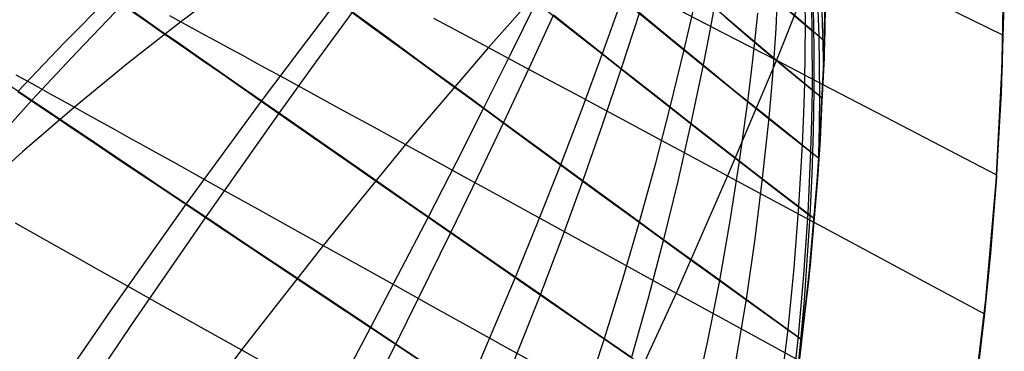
# Model space of a CAD drawing. Header units: millimetres. Extents: x -58 to 58, y -58 to 58.
# Tile 47 of 74: x 41 to 57, y -7 to -1. Entities that reach past the tile are written whole.
import ezdxf

# ---------------------------------------------------------------- set-up
doc = ezdxf.new("R2010")
doc.units = ezdxf.units.MM
doc.header["$MEASUREMENT"] = 0
doc.layers.add('Predefinito', color=5, linetype='Continuous')

msp = doc.modelspace()

# ---------------------------------------------------------------- linework, layer by layer
at = {"layer": 'Predefinito', "color": 9}
for points in [[(51.89041279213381, -16.66238459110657), (52.43461458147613, -14.86139945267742), (52.91632904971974, -13.04270370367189), (53.33498212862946, -11.20846471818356), (53.69007490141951, -9.360868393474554), (53.98118419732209, -7.502116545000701), (54.2079630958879, -5.634424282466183), (54.37014134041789, -3.760017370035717), (54.46752566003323, -1.881129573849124), (54.49999999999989, -3.09e-14)], [(54.49999999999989, -3.09e-14), (54.46752566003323, -1.881129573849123), (54.37014134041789, -3.760017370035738), (54.2079630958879, -5.634424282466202), (53.98118419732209, -7.502116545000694), (53.69007490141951, -9.36086839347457), (53.33498212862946, -11.20846471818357), (52.91632904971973, -13.04270370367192), (52.43461458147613, -14.86139945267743), (51.89041279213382, -16.66238459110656)], [(55.32092364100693, -15.6794581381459), (55.82915450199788, -13.76065069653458), (56.27085270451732, -11.82544442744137), (56.64549186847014, -9.876145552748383), (56.95262552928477, -7.915077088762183), (57.19188766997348, -5.944576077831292), (57.36299315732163, -3.966990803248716), (57.46573808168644, -1.98467799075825), (57.49999999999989, -3.15e-14)], [(57.49999999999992, -3.15e-14), (57.46573808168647, -1.984677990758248), (57.36299315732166, -3.966990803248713), (57.1918876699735, -5.944576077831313), (56.9526255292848, -7.9150770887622), (56.64549186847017, -9.876145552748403), (56.27085270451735, -11.82544442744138), (55.82915450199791, -13.7606506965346), (55.32092364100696, -15.67945813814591)]]:
    msp.add_lwpolyline(points, dxfattribs=at)
at = {"layer": 'Predefinito', "color": 9, "extrusion": (0.2617810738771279, 0.8964484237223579, 0.3575624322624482)}
msp.add_lwpolyline([(-52.60937389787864, 322.7539775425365), (-52.80705266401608, 322.9960241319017)], dxfattribs=at)
at = {"layer": 'Predefinito', "color": 9, "extrusion": (0.2809685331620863, 0.8919890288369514, 0.3541359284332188)}
msp.add_lwpolyline([(-52.51985741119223, 323.220155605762), (-52.68405380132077, 323.404757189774)], dxfattribs=at)
at = {"layer": 'Predefinito', "color": 9, "extrusion": (0.2992837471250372, 0.888136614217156, 0.348772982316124)}
msp.add_lwpolyline([(-52.44432257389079, 323.9850713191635), (-52.58110794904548, 324.1266438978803)], dxfattribs=at)
at = {"layer": 'Predefinito', "color": 9, "extrusion": (0.331819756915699, 0.8820972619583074, 0.334365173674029)}
msp.add_lwpolyline([(-52.36089603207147, 326.0664996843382), (-52.44649982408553, 326.142589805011)], dxfattribs=at)
at = {"layer": 'Predefinito', "color": 9, "extrusion": (0.3582635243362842, 0.8781446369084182, 0.3170319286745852)}
msp.add_lwpolyline([(-52.37911278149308, 328.5533705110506), (-52.41524813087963, 328.5814506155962)], dxfattribs=at)
at = {"layer": 'Predefinito', "color": 9}
for points in [[(54.38141989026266, 3.593009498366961, 349.2697768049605), (54.38130278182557, 3.517156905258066, 349.3254835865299), (54.38127125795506, 3.330610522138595, 349.456119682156), (54.3815000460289, 3.140416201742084, 349.5803646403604), (54.38190893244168, 2.946704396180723, 349.6981154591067), (54.38241770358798, 2.749605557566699, 349.8092691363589), (54.3829513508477, 2.549258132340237, 349.9137214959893), (54.3834498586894, 2.345815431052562, 350.0113608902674), (54.38385550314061, 2.139430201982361, 350.1020731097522), (54.38411056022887, 1.930255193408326, 350.1857439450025), (54.38413722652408, 1.824534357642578, 350.2248493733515), (54.38408254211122, 1.718047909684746, 350.2620878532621), (54.38388415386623, 1.503720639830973, 350.3311695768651), (54.38382546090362, 1.289158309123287, 350.3934003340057), (54.38421652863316, 1.076245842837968, 350.4491913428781), (54.3851797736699, 0.8662040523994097, 350.499187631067), (54.38664009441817, 0.6591969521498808, 350.5442282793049), (54.39110711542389, 0.2554857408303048, 350.6222518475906), (54.46079543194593, -2.065362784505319, 351.0447897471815)], [(54.80637788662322, 0.9359205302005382, 34.79391160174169), (53.66649697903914, -1.922274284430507, 34.3926548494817), (52.84689331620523, -3.8642903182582, 34.14261977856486), (51.9826518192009, -5.834346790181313, 33.91639602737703), (50.13180176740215, -9.847697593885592, 33.53538248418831)], [(54.80637788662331, 0.9359205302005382, 345.2060883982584), (53.66649697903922, -1.922274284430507, 345.6073451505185), (52.84689331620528, -3.8642903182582, 345.8573802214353), (51.98265181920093, -5.834346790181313, 346.0836039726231), (50.1318017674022, -9.847697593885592, 346.4646175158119)], [(40.74896052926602, 0.3521523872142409, 43.93632223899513), (40.99459870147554, 0.1825336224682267, 43.34710941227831), (41.25103442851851, 0.0053088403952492, 42.76785859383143), (41.51764338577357, -0.1790984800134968, 42.19955874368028), (41.79377262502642, -0.3702309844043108, 41.64274511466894), (42.07883059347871, -0.567660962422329, 41.09722573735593), (42.3722850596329, -0.7710094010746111, 40.5628987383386), (42.67360379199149, -0.9798972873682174, 40.03966224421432), (42.98221783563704, -1.19391835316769, 39.52745272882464), (43.29758506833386, -1.41269158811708, 39.02615042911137), (43.61921350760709, -1.635875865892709, 38.53556911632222), (43.94661117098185, -1.863130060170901, 38.05552256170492), (44.27928607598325, -2.094113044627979, 37.58582453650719), (44.61674624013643, -2.328483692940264, 37.12628881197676), (45.30405441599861, -2.806023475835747, 36.23695934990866), (46.00630197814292, -3.294054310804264, 35.38482478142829), (46.72277175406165, -3.791833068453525, 34.56721431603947), (47.45180270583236, -4.298058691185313, 33.78269602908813), (48.19173379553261, -4.811430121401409, 33.02983799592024), (48.94090741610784, -5.33068204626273, 32.30712622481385), (49.697684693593, -5.854637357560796, 31.6129039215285), (50.46102439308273, -6.382369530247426, 30.94510821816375), (51.2310146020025, -6.913459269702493, 30.30162140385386)], [(54.00783854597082, -7.307766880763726, 351.5558768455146), (54.08024078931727, -6.629987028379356, 351.4894886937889), (54.14127065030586, -5.954453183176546, 351.4172735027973), (54.23478654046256, -4.541123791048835, 351.2465912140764), (54.26741635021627, -3.830646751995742, 351.1504836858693), (54.29139410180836, -3.117521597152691, 351.0444781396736), (54.30433463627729, -2.410883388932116, 350.925688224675), (54.30260201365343, -1.726043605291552, 350.7956242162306), (54.26918502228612, 0.3673993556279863, 350.3996219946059)], [(40.84906997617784, 0.2707580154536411, 336.329724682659), (41.09421817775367, 0.1014372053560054, 336.9022530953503), (41.34952558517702, -0.0750514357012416, 337.4647567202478), (41.61435849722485, -0.2582688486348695, 338.0164840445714), (41.88806328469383, -0.4477437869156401, 338.5573367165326), (42.17014021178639, -0.6431202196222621, 339.0874034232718), (42.46008954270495, -0.8440421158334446, 339.6067728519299), (42.75740886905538, -1.050146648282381, 340.1155308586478), (43.06160155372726, -1.261081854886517, 340.6137975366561), (43.37217651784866, -1.476508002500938, 341.1017129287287), (43.68864268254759, -1.696085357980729, 341.57941707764), (44.0105089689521, -1.919474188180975, 342.0470500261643), (44.33728429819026, -2.146334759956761, 342.5047518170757), (45.00359776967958, -2.609112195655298, 343.3909220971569), (45.68492684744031, -3.082492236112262, 344.2403638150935), (46.38030770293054, -3.565606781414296, 345.0557828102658), (47.08835033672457, -4.057323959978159, 345.8387043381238), (47.80766474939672, -4.556511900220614, 346.5906536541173), (48.5367245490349, -5.061985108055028, 347.3130558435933), (49.27390308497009, -5.572564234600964, 348.0073305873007), (50.01767115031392, -6.08714464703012, 348.6750692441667), (50.7678100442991, -6.605187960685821, 349.3184234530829), (51.52434650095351, -7.126286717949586, 349.9392094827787)], [(54.49998220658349, 1.2629656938e-06, 29.15981495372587), (54.48083119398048, -1.444681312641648, 29.02284692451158), (54.40244776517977, -3.259104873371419, 28.81622298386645), (54.35920455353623, -3.914712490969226, 28.74750851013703), (54.23574429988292, -5.360237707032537, 28.61054726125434), (54.0565983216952, -6.937744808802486, 28.47409870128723), (53.79984280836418, -8.707758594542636, 28.33849774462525), (53.63074549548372, -9.694910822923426, 28.27120147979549), (53.42604488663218, -10.76596024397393, 28.20437369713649), (53.176229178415, -11.93887928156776, 28.13817824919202), (52.86792067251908, -13.23749108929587, 28.07286261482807), (52.47341692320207, -14.72374765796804, 28.00758058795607), (51.96851244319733, -16.41712427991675, 27.94428852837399)], [(54.00783854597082, -7.307766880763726, 351.5558768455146), (54.14177127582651, -6.238415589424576, 351.4667205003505), (54.24847551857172, -5.229849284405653, 351.3771077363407), (54.33221690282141, -4.272921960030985, 351.2874489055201), (54.39416063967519, -3.39444308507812, 351.1975370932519), (54.46943638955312, -1.823789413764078, 351.0170602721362), (54.49994748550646, 3.7693871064e-06, 350.8373402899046)], [(55.13747908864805, -16.31280504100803, 349.9999992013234), (55.50955951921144, -14.99795992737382, 350.0000047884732), (55.85028316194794, -13.67463991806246, 350.0000007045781), (56.15946510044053, -12.34360075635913, 349.9999688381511), (56.43692729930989, -11.0055915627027, 350.0000275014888), (56.68249519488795, -9.661508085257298, 350.0001587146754), (56.89605590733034, -8.311968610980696, 349.9999003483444), (57.07735909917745, -6.958812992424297, 349.9993648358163), (57.22664618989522, -5.600086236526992, 350.0011943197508), (57.36723242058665, -3.905207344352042, 350.0003431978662), (57.46073920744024, -2.124488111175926, 349.9917280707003), (57.49816792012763, -0.4590052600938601, 350.0203088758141), (57.4998668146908, -0.1237590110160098, 350.0138908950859), (57.4999999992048, 0.0003023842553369, 350.0083022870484)], [(50.21680728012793, -0.140588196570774, 39.43650929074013), (48.82219120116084, -1.706867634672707, 39.03773832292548), (47.42981943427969, -3.338017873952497, 38.67694307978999), (46.04479254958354, -5.032893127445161, 38.35412356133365), (44.67209744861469, -6.790194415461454, 38.06927976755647), (43.31619779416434, -8.607329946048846, 37.82241169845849)], [(50.21680728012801, -0.140588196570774, 340.5634907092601), (48.82219120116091, -1.706867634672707, 340.9622616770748), (47.42981943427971, -3.338017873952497, 341.3230569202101), (46.04479254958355, -5.032893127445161, 341.6458764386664), (44.67209744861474, -6.790194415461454, 341.9307202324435), (43.31619779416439, -8.607329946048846, 342.1775883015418)], [(53.70969079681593, -0.2043229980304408, 30.32916556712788), (53.65704328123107, -1.387611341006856, 30.05617632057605), (53.62480614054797, -1.878400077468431, 29.95067081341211), (53.58413584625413, -2.381671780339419, 29.85135282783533), (53.53688573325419, -2.891342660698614, 29.75902168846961), (53.42965124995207, -3.908457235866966, 29.5923641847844), (53.30458798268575, -4.921168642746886, 29.44340486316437), (53.15741488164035, -5.936232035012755, 29.30922509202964), (52.98507971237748, -6.958268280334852, 29.18927922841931)], [(44.56203652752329, -0.5928935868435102, 44.84469726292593), (43.64889626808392, -1.27371601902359, 44.66837677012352), (42.74764774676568, -1.978989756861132, 44.50174663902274), (41.85925618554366, -2.708646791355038, 44.3447602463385), (40.98462065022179, -3.462581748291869, 44.19724264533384), (40.12438224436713, -4.240711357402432, 44.05920677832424)], [(44.56203652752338, -0.5928935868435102, 335.1553027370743), (43.64889626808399, -1.27371601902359, 335.3316232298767), (42.74764774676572, -1.978989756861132, 335.4982533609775), (41.85925618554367, -2.708646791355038, 335.6552397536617), (40.98462065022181, -3.462581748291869, 335.8027573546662), (40.12438224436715, -4.240711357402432, 335.9407932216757)], [(54.1404192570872, -0.5905987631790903, 29.62799392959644), (54.14808072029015, -1.311812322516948, 29.47694911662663), (54.13897219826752, -2.304164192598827, 29.27906685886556), (54.12273209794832, -2.818151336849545, 29.18827680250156), (54.09982310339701, -3.338356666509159, 29.10453625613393), (54.04023499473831, -4.375626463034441, 28.95451055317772), (53.9613965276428, -5.407256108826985, 28.82134509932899), (53.85900628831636, -6.440249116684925, 28.70239542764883), (53.72988124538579, -7.479424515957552, 28.59734775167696)], [(52.32719567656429, -0.785583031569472, 348.2196054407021), (52.22066638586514, -1.261974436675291, 348.3393554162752), (52.10810423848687, -1.744813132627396, 348.4524163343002), (51.87344873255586, -2.710468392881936, 348.6595735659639), (51.62523071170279, -3.674911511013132, 348.8473532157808), (51.35927032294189, -4.64410104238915, 349.019159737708), (51.07286594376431, -5.622036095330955, 349.1759619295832), (50.7678100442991, -6.605187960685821, 349.3184234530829), (50.44540674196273, -7.591226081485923, 349.4479586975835)], [(54.24907559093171, -0.6866308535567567, 29.45597087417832), (54.26530856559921, -1.412407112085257, 29.30835651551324), (54.26792516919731, -2.410384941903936, 29.11481542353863), (54.25765154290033, -2.927078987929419, 29.02622731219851), (54.24069728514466, -3.449931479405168, 28.94469292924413), (54.19278002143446, -4.492263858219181, 28.79891565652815), (54.12528618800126, -5.52864219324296, 28.66975934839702), (54.03391486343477, -6.566123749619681, 28.55465661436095), (53.91545192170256, -7.609574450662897, 28.45336015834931)], [(54.35514767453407, -0.7820293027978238, 29.28901828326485), (54.37926494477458, -1.512433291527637, 29.14519312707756), (54.39272249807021, -2.516001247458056, 28.95631950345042), (54.38801251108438, -3.035323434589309, 28.87003672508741), (54.3717494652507, -3.736759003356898, 28.76561868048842)], [(55.94291004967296, -0.7452665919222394, 32.27820009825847), (57.48045871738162, -1.498954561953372, 30.0000000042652)], [(55.94291004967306, -0.7452665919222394, 347.7217999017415), (57.48045871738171, -1.498954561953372, 349.9999999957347)], [(42.67360379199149, -0.9798972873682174, 40.03966224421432), (41.90504461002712, -1.777253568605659, 39.82244239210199), (41.14413480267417, -2.592389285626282, 39.61970469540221), (40.3913056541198, -3.425095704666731, 39.4310876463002)], [(42.46008954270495, -0.8440421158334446, 339.6067728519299), (41.67952737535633, -1.635459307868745, 339.8235441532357), (40.90722423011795, -2.445186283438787, 340.0259611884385)], [(46.27194229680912, -0.9269253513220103, 342.9288365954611), (45.63831003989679, -1.761133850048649, 343.1680147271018), (45.00359776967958, -2.609112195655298, 343.3909220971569), (43.73505162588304, -4.342273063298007, 343.7904571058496), (42.47011100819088, -6.123883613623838, 344.1330785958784), (41.21461632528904, -7.948042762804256, 344.4225815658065)], [(49.62788180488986, -0.9422124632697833, 345.7342956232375), (49.18847663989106, -1.83133322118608, 345.9731648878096), (48.73946099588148, -2.729033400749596, 346.194889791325), (48.27854184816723, -3.6383139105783, 346.400665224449), (47.80766474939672, -4.556511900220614, 346.5906536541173), (46.84040042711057, -6.414322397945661, 346.9273480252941), (45.84148961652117, -8.30036419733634, 347.2127898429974)], [(46.27194229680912, -0.9269253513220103, 342.9288365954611), (46.87033777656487, -1.362787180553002, 343.790892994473), (47.48180918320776, -1.809171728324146, 344.6217878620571), (48.10522682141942, -2.264960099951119, 345.4227203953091), (48.73946099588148, -2.729033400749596, 346.194889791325), (49.38323352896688, -3.200182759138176, 346.9393826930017), (50.03513727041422, -3.677135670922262, 347.6572891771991), (50.69385506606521, -4.158685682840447, 348.349894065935), (51.35927032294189, -4.64410104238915, 349.019159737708), (52.03148167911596, -5.132770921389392, 349.6667671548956), (52.70982222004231, -5.623881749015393, 350.2934588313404), (53.39361737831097, -6.116638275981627, 350.9000655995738), (54.08218070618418, -6.610296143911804, 351.4874822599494)], [(51.06879468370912, -0.88901085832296, 347.009315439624), (50.73540055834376, -1.815314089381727, 347.2443776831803), (50.39219559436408, -2.742958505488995, 347.4591735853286), (50.03513727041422, -3.677135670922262, 347.6572891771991), (49.66173028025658, -4.621373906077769, 347.839874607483), (49.27390308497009, -5.572564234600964, 348.0073305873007), (48.45935230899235, -7.489699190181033, 348.3017111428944)], [(49.62788180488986, -0.9422124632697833, 345.7342956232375), (50.17745904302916, -1.375364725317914, 346.5017621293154), (50.73540055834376, -1.815314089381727, 347.2443776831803), (51.3007168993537, -2.260690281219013, 347.9630718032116), (51.87344873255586, -2.710468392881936, 348.6595735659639), (52.45380320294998, -3.163728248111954, 349.3353990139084), (53.04125463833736, -3.619400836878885, 349.9911763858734), (53.63524636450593, -4.076435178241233, 350.6276450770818), (54.23516547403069, -4.533849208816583, 351.2456571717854)], [(51.06879468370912, -0.88901085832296, 347.009315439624), (51.58448783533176, -1.314531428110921, 347.7416135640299), (52.10810423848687, -1.744813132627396, 348.4524163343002), (52.6399261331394, -2.178738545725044, 349.14314072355), (53.17951485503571, -2.615071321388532, 349.8143598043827), (53.7263813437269, -3.052592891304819, 350.4667720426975), (54.27994343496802, -3.490167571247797, 351.101218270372)], [(53.68208174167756, -0.907989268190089, 30.16516871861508), (54.47658690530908, -1.597230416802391, 29.0066245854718)], [(57.49207923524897, -0.9543716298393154, 29.98561256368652), (57.44709182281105, -2.466098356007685, 30.00957490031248), (57.3541084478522, -4.093439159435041, 29.99998179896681), (57.26739724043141, -5.16674107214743, 29.98733793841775), (57.16177652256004, -6.227463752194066, 29.98305772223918), (57.03772033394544, -7.276564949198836, 29.98701120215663)], [(46.53641184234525, -1.107602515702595, 36.69424835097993), (45.92124409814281, -1.950212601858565, 36.45745689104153), (45.30405441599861, -2.806023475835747, 36.23695934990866), (44.06776993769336, -4.552997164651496, 35.84216430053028), (42.83134112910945, -6.346066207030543, 35.50395455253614), (41.60058744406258, -8.179463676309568, 35.21838191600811)], [(46.53641184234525, -1.107602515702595, 36.69424835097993), (47.1534008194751, -1.557632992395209, 35.82789349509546), (47.78371768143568, -2.018248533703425, 34.99320429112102), (48.42597541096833, -2.488147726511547, 34.18911640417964), (49.07878699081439, -2.96602915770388, 33.41456549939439), (49.74075240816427, -3.450583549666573, 32.66839723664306), (50.41045640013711, -3.940514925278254, 31.94928238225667), (51.08703590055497, -4.434742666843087, 31.25543835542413), (51.77065434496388, -4.932624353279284, 30.58489803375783), (52.4610555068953, -5.433416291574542, 29.93641868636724), (53.15741488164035, -5.936232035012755, 29.30922509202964), (54.09730191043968, -6.613127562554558, 28.50109837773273)], [(51.3626423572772, -1.120567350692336, 32.57555890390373), (51.05749023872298, -2.058188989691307, 32.34788577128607), (50.74145625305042, -2.996371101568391, 32.14032227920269), (50.41045640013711, -3.940514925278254, 31.94928238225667), (50.06190132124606, -4.894343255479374, 31.77363086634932), (49.697684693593, -5.854637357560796, 31.6129039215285), (48.92661250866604, -7.788243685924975, 31.33115893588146)], [(52.62150997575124, -1.028555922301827, 31.34999144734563), (52.53049683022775, -1.510962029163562, 31.23463459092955), (52.4332482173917, -1.999923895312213, 31.12604086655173), (52.22838151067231, -2.977420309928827, 30.92768712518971), (52.00891890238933, -3.952938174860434, 30.74842116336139), (51.77065434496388, -4.932624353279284, 30.58489803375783), (51.51078152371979, -5.920674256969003, 30.4362102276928), (51.2310146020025, -6.913459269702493, 30.30162140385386)], [(51.3626423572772, -1.120567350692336, 32.57555890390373), (51.8937258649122, -1.558105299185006, 31.84002740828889), (52.4332482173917, -1.999923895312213, 31.12604086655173), (52.98116970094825, -2.444778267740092, 30.43258173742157), (53.53688573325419, -2.891342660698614, 29.75902168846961), (54.38320586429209, -3.566068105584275, 28.78335546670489)], [(51.89522004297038, -1.005653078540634, 36.81513896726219), (52.77143179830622, -1.458730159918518, 35.58166638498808), (53.66649697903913, -1.922274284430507, 34.3926548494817), (54.57641579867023, -2.394064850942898, 33.24321871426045), (55.49863979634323, -2.872687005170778, 32.12997176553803), (56.4309833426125, -3.356927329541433, 31.04990264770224), (57.3712608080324, -3.845572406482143, 30.00000000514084)], [(51.89522004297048, -1.005653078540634, 343.184861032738), (52.77143179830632, -1.458730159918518, 344.4183336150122), (53.66649697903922, -1.922274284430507, 345.6073451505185), (54.57641579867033, -2.394064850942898, 346.7567812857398), (55.49863979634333, -2.872687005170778, 347.8700282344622), (56.4309833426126, -3.356927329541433, 348.950097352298), (57.3712608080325, -3.845572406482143, 349.9999999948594)], [(53.34752565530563, -1.131023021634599, 349.5018352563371), (53.29935159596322, -1.615291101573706, 349.6123650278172), (53.2426599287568, -2.112002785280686, 349.7168278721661), (53.17951485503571, -2.615071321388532, 349.8143598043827), (53.04125463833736, -3.619400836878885, 349.9911763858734), (52.88611292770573, -4.620138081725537, 350.1498634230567), (52.70982222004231, -5.623881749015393, 350.2934588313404), (52.50944732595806, -6.635054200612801, 350.4226219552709), (52.28651250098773, -7.649782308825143, 350.5382905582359)], [(52.62150997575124, -1.028555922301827, 31.34999144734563), (53.11880869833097, -1.45270976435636, 30.6407097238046), (53.62480614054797, -1.878400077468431, 29.95067081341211), (54.44002973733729, -2.555870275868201, 28.89645587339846)], [(53.83895578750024, -1.054139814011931, 350.0723067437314), (54.29830861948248, -1.44898390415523, 350.7402565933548)], [(43.45781651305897, -1.170281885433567, 45.09169119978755), (43.64889626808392, -1.273716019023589, 44.66837677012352), (43.84652491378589, -1.380866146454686, 44.25115953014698), (44.0504711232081, -1.491600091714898, 43.84001276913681), (44.26048624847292, -1.605774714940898, 43.43485717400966), (44.47632164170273, -1.723246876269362, 43.03561343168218), (44.69772865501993, -1.843873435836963, 42.64220222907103), (44.9244586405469, -1.967511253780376, 42.25454425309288), (45.39289293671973, -2.223248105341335, 41.49617072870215), (45.87963534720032, -2.489312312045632, 40.75985835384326), (46.38269668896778, -2.764558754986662, 40.04497262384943), (46.9000877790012, -3.047842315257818, 39.35087903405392), (47.42981943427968, -3.338017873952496, 38.67694307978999), (47.97011618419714, -3.634065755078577, 38.02249394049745), (48.5200574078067, -3.93546805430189, 37.38671553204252), (49.07893619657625, -4.241832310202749, 36.76875545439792), (49.64604564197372, -4.552766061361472, 36.16776130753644), (50.22067883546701, -4.867876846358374, 35.58288069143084), (50.80212886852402, -5.186772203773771, 35.0132612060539), (51.9826518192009, -5.834346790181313, 33.91639602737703), (53.18242956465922, -6.49261125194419, 32.87083250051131), (54.39815853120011, -7.159731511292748, 31.8721810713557)], [(43.45781651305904, -1.170281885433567, 334.9083088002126), (43.64889626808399, -1.273716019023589, 335.3316232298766), (43.84652491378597, -1.380866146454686, 335.7488404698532), (44.05047112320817, -1.491600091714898, 336.1599872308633), (44.26048624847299, -1.605774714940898, 336.5651428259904), (44.47632164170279, -1.723246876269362, 336.9643865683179), (44.69772865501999, -1.843873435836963, 337.3577977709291), (44.92445864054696, -1.967511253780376, 337.7454557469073), (45.39289293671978, -2.223248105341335, 338.5038292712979), (45.87963534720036, -2.489312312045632, 339.2401416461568), (46.3826966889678, -2.764558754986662, 339.9550273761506), (46.90008777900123, -3.047842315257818, 340.6491209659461), (47.4298194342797, -3.338017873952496, 341.32305692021), (47.97011618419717, -3.634065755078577, 341.9775060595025), (48.52005740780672, -3.93546805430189, 342.6132844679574), (49.07893619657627, -4.241832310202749, 343.2312445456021), (49.64604564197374, -4.552766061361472, 343.8322386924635), (50.22067883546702, -4.867876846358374, 344.4171193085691), (50.80212886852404, -5.186772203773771, 344.9867387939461), (51.98265181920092, -5.834346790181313, 346.083603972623), (53.18242956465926, -6.49261125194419, 347.1291674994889), (54.39815853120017, -7.159731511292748, 348.1278189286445)], [(49.91779458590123, -1.159319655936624, 33.86371868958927), (49.50364506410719, -2.058688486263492, 33.63060452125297), (49.07878699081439, -2.96602915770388, 33.41456549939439), (48.6408359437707, -3.884532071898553, 33.2143811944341), (48.19173379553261, -4.811430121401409, 33.02983799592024), (47.26448324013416, -6.684838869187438, 32.70340756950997), (46.3008790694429, -8.584121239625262, 32.42720116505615)], [(47.89721950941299, -1.212667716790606, 40.42009557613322), (48.35420202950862, -1.456684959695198, 39.71993270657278), (48.82219120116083, -1.706867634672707, 39.03773832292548), (49.29959937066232, -1.962288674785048, 38.37291491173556), (49.78560488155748, -2.222482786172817, 37.72473508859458), (50.27957757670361, -2.487100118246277, 37.09243900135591), (50.78088729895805, -2.755790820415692, 36.47526679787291), (51.80299719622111, -3.303992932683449, 35.28325463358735), (52.84689331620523, -3.8642903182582, 34.14261977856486), (53.90795367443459, -4.43411694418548, 33.04771658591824), (54.98323337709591, -5.011837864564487, 31.99463208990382), (56.07020680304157, -5.596050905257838, 30.97988649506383), (57.16634833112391, -6.185353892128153, 30.0000000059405)], [(47.89721950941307, -1.212667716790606, 339.579904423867), (48.35420202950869, -1.456684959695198, 340.2800672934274), (48.82219120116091, -1.706867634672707, 340.9622616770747), (49.29959937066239, -1.962288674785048, 341.6270850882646), (49.78560488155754, -2.222482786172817, 342.2752649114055), (50.27957757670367, -2.487100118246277, 342.9075609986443), (50.7808872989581, -2.755790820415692, 343.5247332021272), (51.80299719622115, -3.303992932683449, 344.7167453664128), (52.84689331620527, -3.8642903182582, 345.8573802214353), (53.90795367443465, -4.43411694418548, 346.9522834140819), (54.98323337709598, -5.011837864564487, 348.0053679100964), (56.07020680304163, -5.596050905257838, 349.0201135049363), (57.16634833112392, -6.185353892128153, 349.9999999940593)], [(49.91779458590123, -1.159319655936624, 33.86371868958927), (50.48355726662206, -1.605591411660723, 33.0930816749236), (51.05749023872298, -2.058188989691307, 32.34788577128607), (51.63900586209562, -2.515791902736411, 31.62668110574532), (52.22838151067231, -2.977420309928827, 30.92768712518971), (52.82549177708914, -3.442025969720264, 30.24980587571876), (53.42965124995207, -3.908457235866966, 29.5923641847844), (54.30706225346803, -4.58228796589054, 28.68247512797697)], [(52.80897950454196, -1.199253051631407, 348.9254136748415), (53.29935159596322, -1.615291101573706, 349.6123650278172), (53.79788958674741, -2.032280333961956, 350.2811254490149), (54.3040280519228, -2.448907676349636, 350.9325347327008)], [(40.87411543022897, -2.163787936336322, 46.54712958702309), (41.05580591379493, -2.264141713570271, 46.0947153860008), (41.24532433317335, -2.368890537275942, 45.64801206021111), (41.44251158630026, -2.477948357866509, 45.2072789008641), (41.64720857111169, -2.59122912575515, 44.77277519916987), (41.85925618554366, -2.708646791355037, 44.3447602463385), (42.07847650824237, -2.830103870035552, 43.9234356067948), (42.30461634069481, -2.955457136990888, 43.50877193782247), (42.53740366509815, -3.084551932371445, 43.10068216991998), (42.77656646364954, -3.217233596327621, 42.69907923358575), (43.02183271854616, -3.353347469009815, 42.30387605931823), (43.27293041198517, -3.492738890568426, 41.91498557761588), (43.52958752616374, -3.635253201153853, 41.53232071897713), (43.79153204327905, -3.780735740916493, 41.15579441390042), (44.33019521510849, -4.079986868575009, 40.42080918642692), (44.88674378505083, -4.389254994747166, 39.70933333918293), (45.4590016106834, -4.707302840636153, 39.02067031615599), (46.04479254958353, -5.03289312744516, 38.35412356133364), (46.64217388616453, -5.364923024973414, 37.70895674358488), (47.2501366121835, -5.702827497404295, 37.08427443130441), (47.86790514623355, -6.046175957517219, 36.47914141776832), (48.49470390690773, -6.394537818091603, 35.89262249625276), (49.12975731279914, -6.747482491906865, 35.32378246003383), (49.77228978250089, -7.104579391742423, 34.77168610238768)], [(40.87411543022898, -2.163787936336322, 333.4528704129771), (41.05580591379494, -2.264141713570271, 333.9052846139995), (41.24532433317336, -2.368890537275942, 334.3519879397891), (41.44251158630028, -2.477948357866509, 334.7927210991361), (41.6472085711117, -2.59122912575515, 335.2272248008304), (41.85925618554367, -2.708646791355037, 335.6552397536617), (42.07847650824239, -2.830103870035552, 336.0765643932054), (42.30461634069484, -2.955457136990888, 336.4912280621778), (42.53740366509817, -3.084551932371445, 336.8993178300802), (42.77656646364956, -3.217233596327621, 337.3009207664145), (43.02183271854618, -3.353347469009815, 337.696123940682), (43.27293041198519, -3.492738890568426, 338.0850144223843), (43.52958752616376, -3.635253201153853, 338.467679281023), (43.79153204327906, -3.780735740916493, 338.8442055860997), (44.3301952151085, -4.079986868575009, 339.5791908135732), (44.88674378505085, -4.389254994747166, 340.2906666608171), (45.45900161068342, -4.707302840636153, 340.9793296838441), (46.04479254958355, -5.03289312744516, 341.6458764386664), (46.64217388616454, -5.364923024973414, 342.2910432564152), (47.25013661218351, -5.702827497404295, 342.9157255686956), (47.86790514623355, -6.046175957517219, 343.5208585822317), (48.49470390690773, -6.394537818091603, 344.1073775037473), (49.12975731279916, -6.747482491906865, 344.6762175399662), (49.77228978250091, -7.104579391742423, 345.2283138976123)], [(40.80832998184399, -2.366428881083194, 40.14383408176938), (41.14413480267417, -2.592389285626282, 39.61970469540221), (41.48783132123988, -2.823472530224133, 39.10760908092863), (41.83882339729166, -3.059270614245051, 38.60737757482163), (42.19657151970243, -3.299425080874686, 38.11877856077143), (42.5605361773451, -3.543577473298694, 37.64158042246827), (42.93017785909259, -3.791369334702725, 37.17555154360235), (43.30495705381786, -4.042442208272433, 36.7204603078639), (44.06776993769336, -4.552997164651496, 35.84216430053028), (44.84641643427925, -5.073463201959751, 35.00373740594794), (45.63998317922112, -5.60311589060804, 34.20229778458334), (46.44662162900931, -6.140669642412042, 33.43610223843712), (47.26448324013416, -6.684838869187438, 32.70340756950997), (48.09173996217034, -7.234397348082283, 32.00240084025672)], [(40.90722423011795, -2.445186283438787, 340.0259611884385), (41.23846011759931, -2.667980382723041, 340.5352798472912), (41.57712549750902, -2.89558906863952, 341.0331547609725), (41.92268312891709, -3.127653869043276, 341.5197711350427), (42.27459577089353, -3.36381631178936, 341.9953141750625), (42.63232618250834, -3.603717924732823, 342.4599690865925), (42.99533712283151, -3.847000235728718, 342.9139210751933), (43.73505162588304, -4.342273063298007, 343.7904571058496), (44.49074877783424, -4.847610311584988, 344.6276074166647), (45.26125466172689, -5.362148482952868, 345.4282710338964), (46.04499622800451, -5.884761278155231, 346.1942504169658), (46.84040042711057, -6.414322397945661, 346.9273480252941), (47.64577388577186, -6.949673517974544, 347.6292719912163)], [(40.86224356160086, -4.654515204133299, 42.80581527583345), (41.12231566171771, -4.800356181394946, 42.40213141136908), (41.38895935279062, -4.949875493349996, 42.00534769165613), (41.66188209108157, -5.102908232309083, 41.61537021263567), (41.94079133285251, -5.259289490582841, 41.23210507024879), (42.22539453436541, -5.418854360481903, 40.85545836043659), (42.81051264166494, -5.746875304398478, 40.12164462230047), (43.41489606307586, -6.085651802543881, 39.41317776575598), (44.03620444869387, -6.433864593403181, 38.72930655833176), (44.67209744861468, -6.790194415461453, 38.06927976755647), (45.32048540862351, -7.153464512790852, 37.4323033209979)], [(40.86224356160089, -4.654515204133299, 337.1941847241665), (41.12231566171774, -4.800356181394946, 337.5978685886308), (41.38895935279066, -4.949875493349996, 337.9946523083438), (41.6618820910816, -5.102908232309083, 338.3846297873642), (41.94079133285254, -5.259289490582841, 338.7678949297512), (42.22539453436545, -5.418854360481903, 339.1445416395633), (42.81051264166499, -5.746875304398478, 339.8783553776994), (43.4148960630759, -6.085651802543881, 340.5868222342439), (44.03620444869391, -6.433864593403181, 341.2706934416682), (44.67209744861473, -6.790194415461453, 341.9307202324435), (45.32048540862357, -7.153464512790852, 342.5676966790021)]]:
    msp.add_polyline3d(points, dxfattribs=at)

doc.saveas('drawing.dxf')
